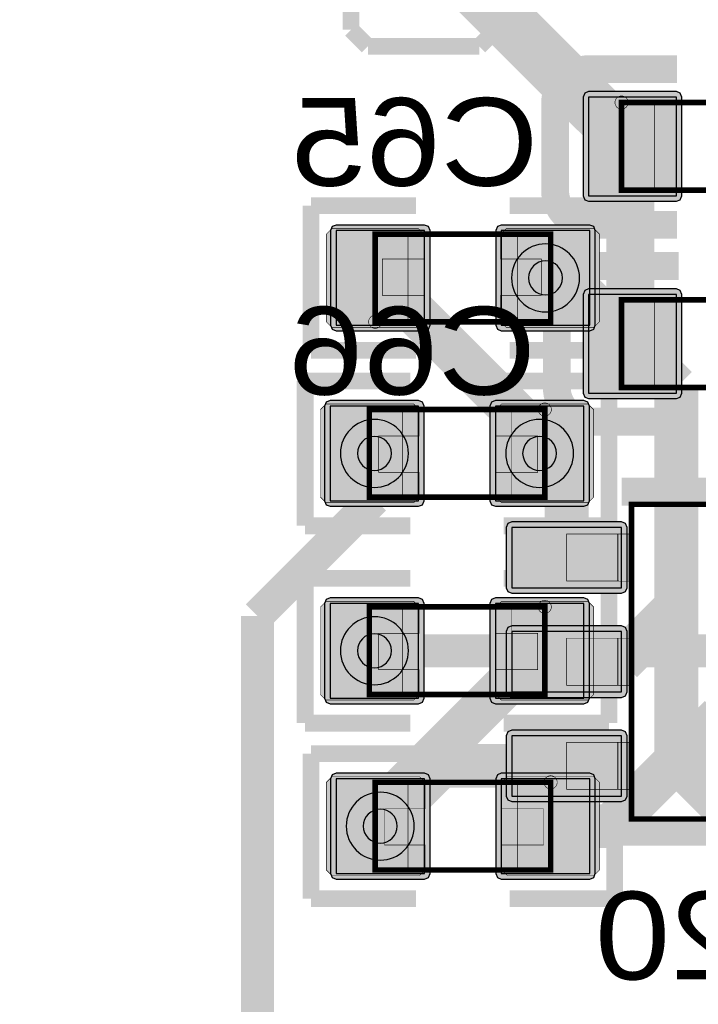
# Model space of a CAD drawing. Header units: millimetres. Extents: x -8 to 125, y -6 to 113.
# Tile 4 of 142: x 17.39 to 23.58, y 11.44 to 20.42. Entities that reach past the tile are written whole.
import ezdxf
from ezdxf.enums import TextEntityAlignment as Align

# ---------------------------------------------------------------- set-up
doc = ezdxf.new("R2010")
doc.units = ezdxf.units.MM
for name, color, linetype, true_color in [('Bottom Layer', 7, 'Continuous', 0x0000ff), ('Bottom Paste Mask Layer', 7, 'Continuous', 0x800000), ('Bottom Silkscreen Layer', 7, 'Continuous', 0x66cc33), ('Bottom Solder Mask Layer', 7, 'Continuous', 0xaa00ff), ('Component Marking Layer', 7, 'Continuous', 0x66ffcc), ('Component Shape Layer', 7, 'Continuous', 0x00cccc), ('Hole Layer', 7, 'Continuous', 0x222222), ('Inner1', 7, 'Continuous', 0x999966), ('Multi-Layer', 7, 'Continuous', 0xc0c0c0), ('Pin Floating Layer', 7, 'Continuous', 0xff99ff), ('Pin Soldering Layer', 7, 'Continuous', 0xcc9999), ('Top Layer', 7, 'Continuous', 0xff0000), ('Top Paste Mask Layer', 7, 'Continuous', 0x808080), ('Top Silkscreen Layer', 7, 'Continuous', 0xffcc00), ('Top Solder Mask Layer', 7, 'Continuous', 0x800080)]:
    doc.layers.add(name, color=color, linetype=linetype, true_color=true_color)
doc.styles.get("Standard").update_dxf_attribs({"font": 'arial.ttf'})

msp = doc.modelspace()

# ---------------------------------------------------------------- hatches: boundary and pattern name
at = {"layer": 'Bottom Layer'}
for points in [[(22.578, 19.718), (22.578, 18.818), (23.378, 18.818), (23.378, 19.718)], [(23.378, 17.018), (23.378, 17.918), (22.578, 17.918), (22.578, 17.018)], [(21.878, 15.7929), (21.878, 15.2429), (22.878, 15.2429), (22.878, 15.7929)], [(21.878, 14.843), (21.878, 14.293), (22.878, 14.293), (22.878, 14.843)], [(21.878, 13.893), (21.878, 13.343), (22.878, 13.343), (22.878, 13.893)]]:
    msp.add_hatch(color=256, dxfattribs=at).paths.add_polyline_path(points)
at = {"layer": 'Bottom Paste Mask Layer'}
for points in [[(22.578, 19.718), (22.578, 18.818), (23.378, 18.818), (23.378, 19.718)], [(23.378, 17.018), (23.378, 17.918), (22.578, 17.918), (22.578, 17.018)], [(21.878, 15.7929), (21.878, 15.2429), (22.878, 15.2429), (22.878, 15.7929)], [(21.878, 14.843), (21.878, 14.293), (22.878, 14.293), (22.878, 14.843)], [(21.878, 13.893), (21.878, 13.343), (22.878, 13.343), (22.878, 13.893)]]:
    msp.add_hatch(color=256, dxfattribs=at).paths.add_polyline_path(points)
at = {"layer": 'Bottom Solder Mask Layer'}
for points in [[(22.5272, 19.718), (22.5272, 18.818), (22.5421, 18.7821), (22.578, 18.7672), (23.378, 18.7672), (23.414, 18.7821), (23.4288, 18.818), (23.4288, 19.718), (23.414, 19.7539), (23.378, 19.7688), (22.578, 19.7688), (22.5421, 19.7539)], [(23.4288, 17.018), (23.4288, 17.918), (23.414, 17.9539), (23.378, 17.9688), (22.578, 17.9688), (22.5421, 17.9539), (22.5272, 17.918), (22.5272, 17.018), (22.5421, 16.9821), (22.578, 16.9672), (23.378, 16.9672), (23.414, 16.9821)], [(21.8272, 15.7929), (21.8272, 15.2429), (21.8421, 15.207), (21.878, 15.1921), (22.878, 15.1921), (22.9139, 15.207), (22.9288, 15.2429), (22.9288, 15.7929), (22.9139, 15.8289), (22.878, 15.8437), (21.878, 15.8437), (21.8421, 15.8289)], [(21.8272, 14.843), (21.8272, 14.293), (21.8421, 14.257), (21.878, 14.2422), (22.878, 14.2422), (22.9139, 14.257), (22.9288, 14.293), (22.9288, 14.843), (22.9139, 14.8789), (22.878, 14.8938), (21.878, 14.8938), (21.8421, 14.8789)], [(21.8272, 13.893), (21.8272, 13.343), (21.8421, 13.3071), (21.878, 13.2922), (22.878, 13.2922), (22.9139, 13.3071), (22.9288, 13.343), (22.9288, 13.893), (22.9139, 13.9289), (22.878, 13.9438), (21.878, 13.9438), (21.8421, 13.9289)]]:
    msp.add_hatch(color=256, dxfattribs=at).paths.add_polyline_path(points)
at = {"layer": 'Component Marking Layer'}
for points in [[(22.8181, 19.668, 1), (22.9381, 19.668, 1)], [(20.5714, 17.668, 1), (20.6914, 17.668, 1)], [(22.1181, 16.868, 1), (22.238, 16.868, 1)], [(22.1181, 15.068, 1), (22.238, 15.068, 1)], [(22.1714, 13.468, 1), (22.2914, 13.468, 1)]]:
    msp.add_hatch(color=256, dxfattribs=at).paths.add_polyline_path(points)
at = {"layer": 'Pin Floating Layer'}
for points in [[(22.8431, 15.733), (22.8431, 15.303), (22.9881, 15.303), (22.9881, 15.733)], [(22.8431, 14.783), (22.8431, 14.353), (22.9881, 14.353), (22.9881, 14.783)], [(22.8431, 13.8331), (22.8431, 13.4031), (22.9881, 13.4031), (22.9881, 13.8331)]]:
    msp.add_hatch(color=256, dxfattribs=at).paths.add_polyline_path(points)
at = {"layer": 'Pin Soldering Layer'}
for points in [[(22.8781, 19.668), (22.8781, 18.868), (23.1781, 18.868), (23.1781, 19.668)], [(20.6314, 17.668), (20.6314, 18.468), (20.9314, 18.468), (20.9314, 17.668)], [(22.2314, 17.668), (22.2314, 18.468), (21.9314, 18.468), (21.9314, 17.668)], [(22.8781, 17.068), (22.8781, 17.868), (23.1781, 17.868), (23.1781, 17.068)], [(20.5781, 16.868), (20.5781, 16.068), (20.8781, 16.068), (20.8781, 16.868)], [(22.1781, 16.868), (22.1781, 16.068), (21.8781, 16.068), (21.8781, 16.868)], [(22.8531, 15.7331), (22.8531, 15.3031), (22.3781, 15.3031), (22.3781, 15.7331)], [(20.5781, 15.068), (20.5781, 14.268), (20.8781, 14.268), (20.8781, 15.068)], [(22.1781, 15.068), (22.1781, 14.268), (21.8781, 14.268), (21.8781, 15.068)], [(22.8531, 14.7831), (22.8531, 14.353), (22.3781, 14.353), (22.3781, 14.7831)], [(22.8531, 13.8331), (22.8531, 13.4031), (22.3781, 13.4031), (22.3781, 13.8331)], [(20.6314, 13.468), (20.6314, 12.668), (20.9314, 12.668), (20.9314, 13.468)], [(22.2314, 13.468), (22.2314, 12.668), (21.9314, 12.668), (21.9314, 13.468)]]:
    msp.add_hatch(color=256, dxfattribs=at).paths.add_polyline_path(points)
at = {"layer": 'Top Layer'}
for points in [[(20.2748, 18.5), (20.2748, 17.636), (21.0813, 17.636), (21.0813, 18.5)], [(21.7815, 18.5), (21.7815, 17.636), (22.588, 17.636), (22.588, 18.5)], [(21.0279, 16.036), (21.0279, 16.9), (20.2214, 16.9), (20.2214, 16.036)], [(22.5347, 16.036), (22.5347, 16.9), (21.7282, 16.9), (21.7282, 16.036)], [(21.0279, 14.236), (21.0279, 15.1), (20.2214, 15.1), (20.2214, 14.236)], [(22.5347, 14.236), (22.5347, 15.1), (21.7282, 15.1), (21.7282, 14.236)], [(21.0813, 12.636), (21.0813, 13.5), (20.2748, 13.5), (20.2748, 12.636)], [(22.588, 12.636), (22.588, 13.5), (21.7815, 13.5), (21.7815, 12.636)]]:
    msp.add_hatch(color=256, dxfattribs=at).paths.add_polyline_path(points)
at = {"layer": 'Top Paste Mask Layer'}
for points in [[(21.0764, 18.468), (21.0764, 18.24), (20.6964, 18.24), (20.6964, 17.91), (21.0764, 17.91), (21.0764, 17.668), (21.0264, 17.618), (20.2364, 17.618), (20.1864, 17.668), (20.1864, 18.468), (20.2364, 18.518), (21.0264, 18.518)], [(22.6264, 18.518), (21.8264, 18.518), (21.7764, 18.468), (21.7764, 18.24), (22.1464, 18.24), (22.1464, 17.91), (21.7764, 17.91), (21.7764, 17.668), (21.8264, 17.618), (22.6264, 17.618), (22.6764, 17.668), (22.6764, 18.468)], [(20.183, 16.018), (20.983, 16.018), (21.033, 16.068), (21.033, 16.296), (20.663, 16.296), (20.663, 16.626), (21.033, 16.626), (21.033, 16.868), (20.983, 16.918), (20.183, 16.918), (20.133, 16.868), (20.133, 16.068)], [(21.733, 16.068), (21.733, 16.296), (22.113, 16.296), (22.113, 16.626), (21.733, 16.626), (21.733, 16.868), (21.783, 16.918), (22.573, 16.918), (22.623, 16.868), (22.623, 16.068), (22.573, 16.018), (21.783, 16.018)], [(20.183, 14.218), (20.983, 14.218), (21.033, 14.268), (21.033, 14.496), (20.663, 14.496), (20.663, 14.826), (21.033, 14.826), (21.033, 15.068), (20.983, 15.118), (20.183, 15.118), (20.133, 15.068), (20.133, 14.268)], [(21.733, 14.268), (21.733, 14.496), (22.113, 14.496), (22.113, 14.826), (21.733, 14.826), (21.733, 15.068), (21.783, 15.118), (22.573, 15.118), (22.623, 15.068), (22.623, 14.268), (22.573, 14.218), (21.783, 14.218)], [(20.2364, 12.618), (21.0364, 12.618), (21.0864, 12.668), (21.0864, 12.896), (20.7164, 12.896), (20.7164, 13.226), (21.0864, 13.226), (21.0864, 13.468), (21.0364, 13.518), (20.2364, 13.518), (20.1864, 13.468), (20.1864, 12.668)], [(21.7864, 12.668), (21.7864, 12.896), (22.1664, 12.896), (22.1664, 13.226), (21.7864, 13.226), (21.7864, 13.468), (21.8364, 13.518), (22.6264, 13.518), (22.6764, 13.468), (22.6764, 12.668), (22.6264, 12.618), (21.8364, 12.618)]]:
    msp.add_hatch(color=256, dxfattribs=at).paths.add_polyline_path(points)
at = {"layer": 'Top Solder Mask Layer'}
for points in [[(20.224, 18.5), (20.224, 17.636), (20.2389, 17.6001), (20.2748, 17.5852), (21.0813, 17.5852), (21.1172, 17.6001), (21.1321, 17.636), (21.1321, 18.5), (21.1172, 18.5359), (21.0813, 18.5508), (20.2748, 18.5508), (20.2389, 18.5359)], [(21.7307, 18.5), (21.7307, 17.636), (21.7456, 17.6001), (21.7815, 17.5852), (22.588, 17.5852), (22.6239, 17.6001), (22.6388, 17.636), (22.6388, 18.5), (22.6239, 18.5359), (22.588, 18.5508), (21.7815, 18.5508), (21.7456, 18.5359)], [(21.0787, 16.036), (21.0787, 16.9), (21.0638, 16.9359), (21.0279, 16.9508), (20.2214, 16.9508), (20.1855, 16.9359), (20.1706, 16.9), (20.1706, 16.036), (20.1855, 16.0001), (20.2214, 15.9852), (21.0279, 15.9852), (21.0638, 16.0001)], [(22.5855, 16.036), (22.5855, 16.9), (22.5706, 16.9359), (22.5347, 16.9508), (21.7282, 16.9508), (21.6923, 16.9359), (21.6774, 16.9), (21.6774, 16.036), (21.6923, 16.0001), (21.7282, 15.9852), (22.5347, 15.9852), (22.5706, 16.0001)], [(21.0787, 14.236), (21.0787, 15.1), (21.0638, 15.1359), (21.0279, 15.1508), (20.2214, 15.1508), (20.1855, 15.1359), (20.1706, 15.1), (20.1706, 14.236), (20.1855, 14.2001), (20.2214, 14.1852), (21.0279, 14.1852), (21.0638, 14.2001)], [(22.5855, 14.236), (22.5855, 15.1), (22.5706, 15.1359), (22.5347, 15.1508), (21.7282, 15.1508), (21.6923, 15.1359), (21.6774, 15.1), (21.6774, 14.236), (21.6923, 14.2001), (21.7282, 14.1852), (22.5347, 14.1852), (22.5706, 14.2001)], [(21.1321, 12.636), (21.1321, 13.5), (21.1172, 13.5359), (21.0813, 13.5508), (20.2748, 13.5508), (20.2389, 13.5359), (20.224, 13.5), (20.224, 12.636), (20.2389, 12.6), (20.2748, 12.5852), (21.0813, 12.5852), (21.1172, 12.6)], [(22.6388, 12.636), (22.6388, 13.5), (22.6239, 13.5359), (22.588, 13.5508), (21.7815, 13.5508), (21.7456, 13.5359), (21.7307, 13.5), (21.7307, 12.636), (21.7456, 12.6), (21.7815, 12.5852), (22.588, 12.5852), (22.6239, 12.6)]]:
    msp.add_hatch(color=256, dxfattribs=at).paths.add_polyline_path(points)

# ---------------------------------------------------------------- linework, layer by layer
at = {"layer": 'Bottom Layer'}
for points, const_width in [([(21.3559, 20.8901), (22.978, 19.268)], 0.5), ([(22.978, 19.268), (22.978, 17.468)], 0.4), ([(22.1848, 18.068), (22.378, 18.068)], 0.4), ([(22.378, 18.068), (22.978, 17.468)], 0.4), ([(22.978, 17.468), (23.3781, 17.068)], 0.4), ([(23.3781, 17.068), (23.3781, 15.068)], 0.4), ([(20.6247, 16.0527), (20.6247, 16.468)], 0.3), ([(22.1314, 16.468), (22.378, 16.2214)], 0.4), ([(22.378, 16.2214), (22.378, 15.5179)], 0.4), ([(19.558, 14.986), (20.6247, 16.0527)], 0.3), ([(22.8781, 14.568), (23.3781, 15.068)], 0.4), ([(23.3781, 13.668), (23.3781, 15.068)], 0.4), ([(19.558, 8.1126), (19.558, 14.986)], 0.3), ([(22.378, 14.568), (22.8781, 14.568)], 0.4), ([(23.9781, 13.068), (23.3781, 13.668)], 0.4), ([(20.6781, 13.068), (21.2281, 13.618)], 0.4), ([(21.2281, 13.618), (22.378, 13.618)], 0.4)]:
    msp.add_lwpolyline(points, dxfattribs=dict(at, const_width=const_width))
for points in [[(22.578, 19.718), (22.578, 18.818), (23.378, 18.818), (23.378, 19.718)], [(23.378, 17.018), (23.378, 17.918), (22.578, 17.918), (22.578, 17.018)], [(21.878, 15.7929), (21.878, 15.2429), (22.878, 15.2429), (22.878, 15.7929)], [(21.878, 14.843), (21.878, 14.293), (22.878, 14.293), (22.878, 14.843)], [(21.878, 13.893), (21.878, 13.343), (22.878, 13.343), (22.878, 13.893)]]:
    msp.add_lwpolyline(points, close=True, dxfattribs=at)
at = {"layer": 'Bottom Paste Mask Layer'}
for points in [[(22.578, 19.718), (22.578, 18.818), (23.378, 18.818), (23.378, 19.718)], [(23.378, 17.018), (23.378, 17.918), (22.578, 17.918), (22.578, 17.018)], [(21.878, 15.7929), (21.878, 15.2429), (22.878, 15.2429), (22.878, 15.7929)], [(21.878, 14.843), (21.878, 14.293), (22.878, 14.293), (22.878, 14.843)], [(21.878, 13.893), (21.878, 13.343), (22.878, 13.343), (22.878, 13.893)]]:
    msp.add_lwpolyline(points, close=True, dxfattribs=at)
at = {"layer": 'Bottom Silkscreen Layer'}
for points, const_width in [([(20.4122, 20.3317), (20.4122, 21.0937)], 0.152), ([(20.4122, 20.3317), (20.4122, 21.0937)], 0.152), ([(21.7334, 20.3317), (21.7334, 21.0937)], 0.152), ([(21.7334, 20.3317), (21.7334, 21.0937)], 0.152), ([(20.4122, 20.3317), (20.5646, 20.1794)], 0.1524), ([(20.4122, 20.3317), (20.5646, 20.1794)], 0.1524), ([(21.5811, 20.1794), (21.7334, 20.3317)], 0.1524), ([(21.5811, 20.1794), (21.7334, 20.3317)], 0.1524), ([(20.5646, 20.1794), (21.5811, 20.1794)], 0.1524), ([(20.5646, 20.1794), (21.5811, 20.1794)], 0.1524), ([(23.3824, 19.9722), (22.5824, 19.9722)], 0.254), ([(23.3824, 19.9722), (22.5824, 19.9722)], 0.254), ([(22.2726, 18.8624), (22.2726, 19.6623)], 0.254), ([(22.2726, 18.8624), (22.2726, 19.6623)], 0.254), ([(23.3824, 18.5525), (22.5824, 18.5525)], 0.254), ([(23.3824, 18.5525), (22.5824, 18.5525)], 0.254), ([(23.3978, 18.1776), (22.5978, 18.1776)], 0.254), ([(23.3978, 18.1776), (22.5978, 18.1776)], 0.254), ([(22.288, 17.8678), (22.288, 17.0677)], 0.254), ([(22.288, 17.8678), (22.288, 17.0677)], 0.254), ([(23.3978, 16.758), (22.5978, 16.758)], 0.254), ([(23.3978, 16.758), (22.5978, 16.758)], 0.254), ([(22.8781, 16.1181), (24.6781, 16.1181)], 0.254), ([(22.8781, 16.1181), (24.6781, 16.1181)], 0.254), ([(22.8781, 13.0181), (24.6781, 13.0181)], 0.254), ([(22.8781, 13.0181), (24.6781, 13.0181)], 0.254)]:
    msp.add_lwpolyline(points, dxfattribs=dict(at, const_width=const_width))
at = {"layer": 'Bottom Silkscreen Layer', "const_width": 0.254}
for points in [[(22.5824, 19.9722, 0.414239), (22.2725, 19.6623)], [(22.5824, 19.9722, 0.414239), (22.2725, 19.6623)], [(22.2725, 18.8624, 0.414214), (22.5824, 18.5525)], [(22.2725, 18.8624, 0.414214), (22.5824, 18.5525)], [(22.5979, 18.1776, 0.414239), (22.288, 17.8678)], [(22.5979, 18.1776, 0.414239), (22.288, 17.8678)], [(22.288, 17.0678, 0.414214), (22.5979, 16.758)], [(22.288, 17.0678, 0.414214), (22.5979, 16.758)]]:
    msp.add_lwpolyline(points, format="xyb", dxfattribs=at)
at = {"layer": 'Bottom Solder Mask Layer'}
for points in [[(22.5272, 19.718), (22.5272, 18.818), (22.5421, 18.7821), (22.578, 18.7672), (23.378, 18.7672), (23.414, 18.7821), (23.4288, 18.818), (23.4288, 19.718), (23.414, 19.7539), (23.378, 19.7688), (22.578, 19.7688), (22.5421, 19.7539)], [(23.4288, 17.018), (23.4288, 17.918), (23.414, 17.9539), (23.378, 17.9688), (22.578, 17.9688), (22.5421, 17.9539), (22.5272, 17.918), (22.5272, 17.018), (22.5421, 16.9821), (22.578, 16.9672), (23.378, 16.9672), (23.414, 16.9821)], [(21.8272, 15.7929), (21.8272, 15.2429), (21.8421, 15.207), (21.878, 15.1921), (22.878, 15.1921), (22.9139, 15.207), (22.9288, 15.2429), (22.9288, 15.7929), (22.9139, 15.8289), (22.878, 15.8437), (21.878, 15.8437), (21.8421, 15.8289)], [(21.8272, 14.843), (21.8272, 14.293), (21.8421, 14.257), (21.878, 14.2422), (22.878, 14.2422), (22.9139, 14.257), (22.9288, 14.293), (22.9288, 14.843), (22.9139, 14.8789), (22.878, 14.8938), (21.878, 14.8938), (21.8421, 14.8789)], [(21.8272, 13.893), (21.8272, 13.343), (21.8421, 13.3071), (21.878, 13.2922), (22.878, 13.2922), (22.9139, 13.3071), (22.9288, 13.343), (22.9288, 13.893), (22.9139, 13.9289), (22.878, 13.9438), (21.878, 13.9438), (21.8421, 13.9289)]]:
    msp.add_lwpolyline(points, close=True, dxfattribs=at)
at = {"layer": 'Component Marking Layer', "const_width": 0.00508}
for points in [[(22.8181, 19.668, 1), (22.9381, 19.668, 1)], [(20.5714, 17.668, 1), (20.6914, 17.668, 1)], [(22.1181, 16.868, 1), (22.238, 16.868, 1)], [(22.1181, 15.068, 1), (22.238, 15.068, 1)], [(22.1714, 13.468, 1), (22.2914, 13.468, 1)]]:
    msp.add_lwpolyline(points, format="xyb", close=True, dxfattribs=at)
at = {"layer": 'Component Shape Layer', "const_width": 0.0508}
for points in [[(22.8781, 19.668), (22.8781, 18.868), (24.4781, 18.868), (24.4781, 19.668)], [(22.8781, 19.668), (22.8781, 18.868), (24.4781, 18.868), (24.4781, 19.668)], [(20.6314, 17.668), (20.6314, 18.468), (22.2314, 18.468), (22.2314, 17.668)], [(20.6314, 17.668), (20.6314, 18.468), (22.2314, 18.468), (22.2314, 17.668)], [(24.4781, 17.068), (24.4781, 17.868), (22.8781, 17.868), (22.8781, 17.068)], [(24.4781, 17.068), (24.4781, 17.868), (22.8781, 17.868), (22.8781, 17.068)], [(22.1781, 16.868), (22.1781, 16.068), (20.5781, 16.068), (20.5781, 16.868)], [(22.1781, 16.868), (22.1781, 16.068), (20.5781, 16.068), (20.5781, 16.868)], [(22.9681, 16.0031), (22.9681, 13.1331), (24.5881, 13.1331), (24.5881, 16.0031)], [(22.9681, 16.0031), (22.9681, 13.1331), (24.5881, 13.1331), (24.5881, 16.0031)], [(22.1781, 15.068), (22.1781, 14.268), (20.5781, 14.268), (20.5781, 15.068)], [(22.1781, 15.068), (22.1781, 14.268), (20.5781, 14.268), (20.5781, 15.068)], [(22.2314, 13.468), (22.2314, 12.668), (20.6314, 12.668), (20.6314, 13.468)], [(22.2314, 13.468), (22.2314, 12.668), (20.6314, 12.668), (20.6314, 13.468)]]:
    msp.add_lwpolyline(points, close=True, dxfattribs=at)
at = {"layer": 'Hole Layer'}
for points in [[(22.0298, 18.068, 1), (22.3398, 18.068, 1)], [(20.4697, 16.468, 1), (20.7797, 16.468, 1)], [(21.9764, 16.468, 1), (22.2864, 16.468, 1)], [(20.4697, 14.668, 1), (20.7797, 14.668, 1)], [(20.5231, 13.068, 1), (20.8331, 13.068, 1)]]:
    msp.add_lwpolyline(points, format="xyb", close=True, dxfattribs=at)
at = {"layer": 'Inner1', "const_width": 0.3}
msp.add_lwpolyline([(26.098, 14.668), (20.6247, 14.668)], dxfattribs=at)
at = {"layer": 'Multi-Layer'}
for points in [[(21.8748, 18.068, 1), (22.4948, 18.068, 1)], [(20.3147, 16.468, 1), (20.9347, 16.468, 1)], [(21.8214, 16.468, 1), (22.4414, 16.468, 1)], [(20.3147, 14.668, 1), (20.9347, 14.668, 1)], [(20.3681, 13.068, 1), (20.9881, 13.068, 1)]]:
    msp.add_lwpolyline(points, format="xyb", close=True, dxfattribs=at)
at = {"layer": 'Pin Floating Layer', "const_width": 0.00508}
for points in [[(22.8431, 15.733), (22.8431, 15.303), (22.9881, 15.303), (22.9881, 15.733)], [(22.8431, 15.733), (22.8431, 15.303), (22.9881, 15.303), (22.9881, 15.733)], [(22.8431, 14.783), (22.8431, 14.353), (22.9881, 14.353), (22.9881, 14.783)], [(22.8431, 14.783), (22.8431, 14.353), (22.9881, 14.353), (22.9881, 14.783)], [(22.8431, 13.8331), (22.8431, 13.4031), (22.9881, 13.4031), (22.9881, 13.8331)], [(22.8431, 13.8331), (22.8431, 13.4031), (22.9881, 13.4031), (22.9881, 13.8331)]]:
    msp.add_lwpolyline(points, close=True, dxfattribs=at)
at = {"layer": 'Pin Soldering Layer', "const_width": 0.00508}
for points in [[(22.8781, 19.668), (22.8781, 18.868), (23.1781, 18.868), (23.1781, 19.668)], [(22.8781, 19.668), (22.8781, 18.868), (23.1781, 18.868), (23.1781, 19.668)], [(20.6314, 17.668), (20.6314, 18.468), (20.9314, 18.468), (20.9314, 17.668)], [(20.6314, 17.668), (20.6314, 18.468), (20.9314, 18.468), (20.9314, 17.668)], [(22.2314, 17.668), (22.2314, 18.468), (21.9314, 18.468), (21.9314, 17.668)], [(22.2314, 17.668), (22.2314, 18.468), (21.9314, 18.468), (21.9314, 17.668)], [(22.8781, 17.068), (22.8781, 17.868), (23.1781, 17.868), (23.1781, 17.068)], [(22.8781, 17.068), (22.8781, 17.868), (23.1781, 17.868), (23.1781, 17.068)], [(20.5781, 16.868), (20.5781, 16.068), (20.8781, 16.068), (20.8781, 16.868)], [(20.5781, 16.868), (20.5781, 16.068), (20.8781, 16.068), (20.8781, 16.868)], [(22.1781, 16.868), (22.1781, 16.068), (21.8781, 16.068), (21.8781, 16.868)], [(22.1781, 16.868), (22.1781, 16.068), (21.8781, 16.068), (21.8781, 16.868)], [(22.8531, 15.7331), (22.8531, 15.3031), (22.3781, 15.3031), (22.3781, 15.7331)], [(22.8531, 15.7331), (22.8531, 15.3031), (22.3781, 15.3031), (22.3781, 15.7331)], [(20.5781, 15.068), (20.5781, 14.268), (20.8781, 14.268), (20.8781, 15.068)], [(20.5781, 15.068), (20.5781, 14.268), (20.8781, 14.268), (20.8781, 15.068)], [(22.1781, 15.068), (22.1781, 14.268), (21.8781, 14.268), (21.8781, 15.068)], [(22.1781, 15.068), (22.1781, 14.268), (21.8781, 14.268), (21.8781, 15.068)], [(22.8531, 14.7831), (22.8531, 14.353), (22.3781, 14.353), (22.3781, 14.7831)], [(22.8531, 14.7831), (22.8531, 14.353), (22.3781, 14.353), (22.3781, 14.7831)], [(22.8531, 13.8331), (22.8531, 13.4031), (22.3781, 13.4031), (22.3781, 13.8331)], [(22.8531, 13.8331), (22.8531, 13.4031), (22.3781, 13.4031), (22.3781, 13.8331)], [(20.6314, 13.468), (20.6314, 12.668), (20.9314, 12.668), (20.9314, 13.468)], [(20.6314, 13.468), (20.6314, 12.668), (20.9314, 12.668), (20.9314, 13.468)], [(22.2314, 13.468), (22.2314, 12.668), (21.9314, 12.668), (21.9314, 13.468)], [(22.2314, 13.468), (22.2314, 12.668), (21.9314, 12.668), (21.9314, 13.468)]]:
    msp.add_lwpolyline(points, close=True, dxfattribs=at)
at = {"layer": 'Top Layer'}
for points in [[(20.2748, 18.5), (20.2748, 17.636), (21.0813, 17.636), (21.0813, 18.5)], [(21.7815, 18.5), (21.7815, 17.636), (22.588, 17.636), (22.588, 18.5)], [(21.0279, 16.036), (21.0279, 16.9), (20.2214, 16.9), (20.2214, 16.036)], [(22.5347, 16.036), (22.5347, 16.9), (21.7282, 16.9), (21.7282, 16.036)], [(21.0279, 14.236), (21.0279, 15.1), (20.2214, 15.1), (20.2214, 14.236)], [(22.5347, 14.236), (22.5347, 15.1), (21.7282, 15.1), (21.7282, 14.236)], [(21.0813, 12.636), (21.0813, 13.5), (20.2748, 13.5), (20.2748, 12.636)], [(22.588, 12.636), (22.588, 13.5), (21.7815, 13.5), (21.7815, 12.636)]]:
    msp.add_lwpolyline(points, close=True, dxfattribs=at)
at = {"layer": 'Top Layer', "const_width": 0.4}
for points in [[(20.6781, 18.068), (22.1314, 16.6146)], [(22.1314, 16.6146), (22.1314, 16.468)], [(20.6781, 13.2146), (22.1314, 14.668)], [(23.7781, 14.068), (22.7781, 13.068)], [(20.6781, 13.068), (20.6781, 13.2146)], [(22.7781, 13.068), (22.1848, 13.068)]]:
    msp.add_lwpolyline(points, dxfattribs=at)
at = {"layer": 'Top Paste Mask Layer', "const_width": 0.00508}
for points in [[(21.0764, 18.468), (21.0764, 18.24), (20.6964, 18.24), (20.6964, 17.91), (21.0764, 17.91), (21.0764, 17.668), (21.0264, 17.618), (20.2364, 17.618), (20.1864, 17.668), (20.1864, 18.468), (20.2364, 18.518), (21.0264, 18.518)], [(21.0764, 18.468), (21.0764, 18.24), (20.6964, 18.24), (20.6964, 17.91), (21.0764, 17.91), (21.0764, 17.668), (21.0264, 17.618), (20.2364, 17.618), (20.1864, 17.668), (20.1864, 18.468), (20.2364, 18.518), (21.0264, 18.518)], [(22.6264, 18.518), (21.8264, 18.518), (21.7764, 18.468), (21.7764, 18.24), (22.1464, 18.24), (22.1464, 17.91), (21.7764, 17.91), (21.7764, 17.668), (21.8264, 17.618), (22.6264, 17.618), (22.6764, 17.668), (22.6764, 18.468)], [(22.6264, 18.518), (21.8264, 18.518), (21.7764, 18.468), (21.7764, 18.24), (22.1464, 18.24), (22.1464, 17.91), (21.7764, 17.91), (21.7764, 17.668), (21.8264, 17.618), (22.6264, 17.618), (22.6764, 17.668), (22.6764, 18.468)], [(20.183, 16.018), (20.983, 16.018), (21.033, 16.068), (21.033, 16.296), (20.663, 16.296), (20.663, 16.626), (21.033, 16.626), (21.033, 16.868), (20.983, 16.918), (20.183, 16.918), (20.133, 16.868), (20.133, 16.068)], [(20.183, 16.018), (20.983, 16.018), (21.033, 16.068), (21.033, 16.296), (20.663, 16.296), (20.663, 16.626), (21.033, 16.626), (21.033, 16.868), (20.983, 16.918), (20.183, 16.918), (20.133, 16.868), (20.133, 16.068)], [(21.733, 16.068), (21.733, 16.296), (22.113, 16.296), (22.113, 16.626), (21.733, 16.626), (21.733, 16.868), (21.783, 16.918), (22.573, 16.918), (22.623, 16.868), (22.623, 16.068), (22.573, 16.018), (21.783, 16.018)], [(21.733, 16.068), (21.733, 16.296), (22.113, 16.296), (22.113, 16.626), (21.733, 16.626), (21.733, 16.868), (21.783, 16.918), (22.573, 16.918), (22.623, 16.868), (22.623, 16.068), (22.573, 16.018), (21.783, 16.018)], [(20.183, 14.218), (20.983, 14.218), (21.033, 14.268), (21.033, 14.496), (20.663, 14.496), (20.663, 14.826), (21.033, 14.826), (21.033, 15.068), (20.983, 15.118), (20.183, 15.118), (20.133, 15.068), (20.133, 14.268)], [(20.183, 14.218), (20.983, 14.218), (21.033, 14.268), (21.033, 14.496), (20.663, 14.496), (20.663, 14.826), (21.033, 14.826), (21.033, 15.068), (20.983, 15.118), (20.183, 15.118), (20.133, 15.068), (20.133, 14.268)], [(21.733, 14.268), (21.733, 14.496), (22.113, 14.496), (22.113, 14.826), (21.733, 14.826), (21.733, 15.068), (21.783, 15.118), (22.573, 15.118), (22.623, 15.068), (22.623, 14.268), (22.573, 14.218), (21.783, 14.218)], [(21.733, 14.268), (21.733, 14.496), (22.113, 14.496), (22.113, 14.826), (21.733, 14.826), (21.733, 15.068), (21.783, 15.118), (22.573, 15.118), (22.623, 15.068), (22.623, 14.268), (22.573, 14.218), (21.783, 14.218)], [(20.2364, 12.618), (21.0364, 12.618), (21.0864, 12.668), (21.0864, 12.896), (20.7164, 12.896), (20.7164, 13.226), (21.0864, 13.226), (21.0864, 13.468), (21.0364, 13.518), (20.2364, 13.518), (20.1864, 13.468), (20.1864, 12.668)], [(20.2364, 12.618), (21.0364, 12.618), (21.0864, 12.668), (21.0864, 12.896), (20.7164, 12.896), (20.7164, 13.226), (21.0864, 13.226), (21.0864, 13.468), (21.0364, 13.518), (20.2364, 13.518), (20.1864, 13.468), (20.1864, 12.668)], [(21.7864, 12.668), (21.7864, 12.896), (22.1664, 12.896), (22.1664, 13.226), (21.7864, 13.226), (21.7864, 13.468), (21.8364, 13.518), (22.6264, 13.518), (22.6764, 13.468), (22.6764, 12.668), (22.6264, 12.618), (21.8364, 12.618)], [(21.7864, 12.668), (21.7864, 12.896), (22.1664, 12.896), (22.1664, 13.226), (21.7864, 13.226), (21.7864, 13.468), (21.8364, 13.518), (22.6264, 13.518), (22.6764, 13.468), (22.6764, 12.668), (22.6264, 12.618), (21.8364, 12.618)]]:
    msp.add_lwpolyline(points, close=True, dxfattribs=at)
at = {"layer": 'Top Silkscreen Layer', "const_width": 0.1524}
for points in [[(20.0463, 17.4074), (20.0463, 18.7286)], [(20.0463, 18.7286), (21.0052, 18.7286)], [(20.0463, 17.4074), (20.0463, 18.7286)], [(20.0463, 18.7286), (21.0052, 18.7286)], [(22.8165, 18.7286), (21.8576, 18.7286)], [(22.8165, 18.7286), (21.8576, 18.7286)], [(22.8165, 17.4074), (22.8165, 18.7286)], [(22.8165, 17.4074), (22.8165, 18.7286)], [(21.0052, 17.4074), (20.0463, 17.4074)], [(21.0052, 17.4074), (20.0463, 17.4074)], [(21.8576, 17.4074), (22.8165, 17.4074)], [(21.8576, 17.4074), (22.8165, 17.4074)], [(20.9518, 17.1286), (19.993, 17.1286)], [(19.993, 17.1286), (19.993, 15.8074)], [(20.9518, 17.1286), (19.993, 17.1286)], [(19.993, 17.1286), (19.993, 15.8074)], [(21.8043, 17.1286), (22.7631, 17.1286)], [(21.8043, 17.1286), (22.7631, 17.1286)], [(22.7631, 17.1286), (22.7631, 15.8074)], [(22.7631, 17.1286), (22.7631, 15.8074)], [(19.993, 15.8074), (20.9518, 15.8074)], [(19.993, 15.8074), (20.9518, 15.8074)], [(22.7631, 15.8074), (21.8043, 15.8074)], [(22.7631, 15.8074), (21.8043, 15.8074)], [(20.9518, 15.3286), (19.993, 15.3286)], [(19.993, 15.3286), (19.993, 14.0074)], [(20.9518, 15.3286), (19.993, 15.3286)], [(19.993, 15.3286), (19.993, 14.0074)], [(21.8043, 15.3286), (22.7631, 15.3286)], [(21.8043, 15.3286), (22.7631, 15.3286)], [(22.7631, 15.3286), (22.7631, 14.0074)], [(22.7631, 15.3286), (22.7631, 14.0074)], [(19.993, 14.0074), (20.9518, 14.0074)], [(19.993, 14.0074), (20.9518, 14.0074)], [(22.7631, 14.0074), (21.8043, 14.0074)], [(22.7631, 14.0074), (21.8043, 14.0074)], [(21.0052, 13.7286), (20.0463, 13.7286)], [(20.0463, 13.7286), (20.0463, 12.4074)], [(21.0052, 13.7286), (20.0463, 13.7286)], [(20.0463, 13.7286), (20.0463, 12.4074)], [(21.8576, 13.7286), (22.8165, 13.7286)], [(21.8576, 13.7286), (22.8165, 13.7286)], [(22.8165, 13.7286), (22.8165, 12.4074)], [(22.8165, 13.7286), (22.8165, 12.4074)], [(20.0463, 12.4074), (21.0052, 12.4074)], [(20.0463, 12.4074), (21.0052, 12.4074)], [(22.8165, 12.4074), (21.8576, 12.4074)], [(22.8165, 12.4074), (21.8576, 12.4074)]]:
    msp.add_lwpolyline(points, dxfattribs=at)
at = {"layer": 'Top Solder Mask Layer'}
for points in [[(20.224, 18.5), (20.224, 17.636), (20.2389, 17.6001), (20.2748, 17.5852), (21.0813, 17.5852), (21.1172, 17.6001), (21.1321, 17.636), (21.1321, 18.5), (21.1172, 18.5359), (21.0813, 18.5508), (20.2748, 18.5508), (20.2389, 18.5359)], [(21.7307, 18.5), (21.7307, 17.636), (21.7456, 17.6001), (21.7815, 17.5852), (22.588, 17.5852), (22.6239, 17.6001), (22.6388, 17.636), (22.6388, 18.5), (22.6239, 18.5359), (22.588, 18.5508), (21.7815, 18.5508), (21.7456, 18.5359)], [(21.0787, 16.036), (21.0787, 16.9), (21.0638, 16.9359), (21.0279, 16.9508), (20.2214, 16.9508), (20.1855, 16.9359), (20.1706, 16.9), (20.1706, 16.036), (20.1855, 16.0001), (20.2214, 15.9852), (21.0279, 15.9852), (21.0638, 16.0001)], [(22.5855, 16.036), (22.5855, 16.9), (22.5706, 16.9359), (22.5347, 16.9508), (21.7282, 16.9508), (21.6923, 16.9359), (21.6774, 16.9), (21.6774, 16.036), (21.6923, 16.0001), (21.7282, 15.9852), (22.5347, 15.9852), (22.5706, 16.0001)], [(21.0787, 14.236), (21.0787, 15.1), (21.0638, 15.1359), (21.0279, 15.1508), (20.2214, 15.1508), (20.1855, 15.1359), (20.1706, 15.1), (20.1706, 14.236), (20.1855, 14.2001), (20.2214, 14.1852), (21.0279, 14.1852), (21.0638, 14.2001)], [(22.5855, 14.236), (22.5855, 15.1), (22.5706, 15.1359), (22.5347, 15.1508), (21.7282, 15.1508), (21.6923, 15.1359), (21.6774, 15.1), (21.6774, 14.236), (21.6923, 14.2001), (21.7282, 14.1852), (22.5347, 14.1852), (22.5706, 14.2001)], [(21.1321, 12.636), (21.1321, 13.5), (21.1172, 13.5359), (21.0813, 13.5508), (20.2748, 13.5508), (20.2389, 13.5359), (20.224, 13.5), (20.224, 12.636), (20.2389, 12.6), (20.2748, 12.5852), (21.0813, 12.5852), (21.1172, 12.6)], [(22.6388, 12.636), (22.6388, 13.5), (22.6239, 13.5359), (22.588, 13.5508), (21.7815, 13.5508), (21.7456, 13.5359), (21.7307, 13.5), (21.7307, 12.636), (21.7456, 12.6), (21.7815, 12.5852), (22.588, 12.5852), (22.6239, 12.6)]]:
    msp.add_lwpolyline(points, close=True, dxfattribs=at)

# ---------------------------------------------------------------- texts
at = {"layer": 'Bottom Silkscreen Layer', "text_generation_flag": 2, "width": 1.1}
for s, rotation, p in [('C65', 1080, (22.1209, 18.669)), ('C66', 1080, (22.098, 16.764)), ('U20', 720, (24.892, 11.43))]:
    msp.add_text(s, height=0.8001, rotation=rotation, dxfattribs=at).set_placement(p, align=Align.BOTTOM_LEFT)

doc.saveas('drawing.dxf')
